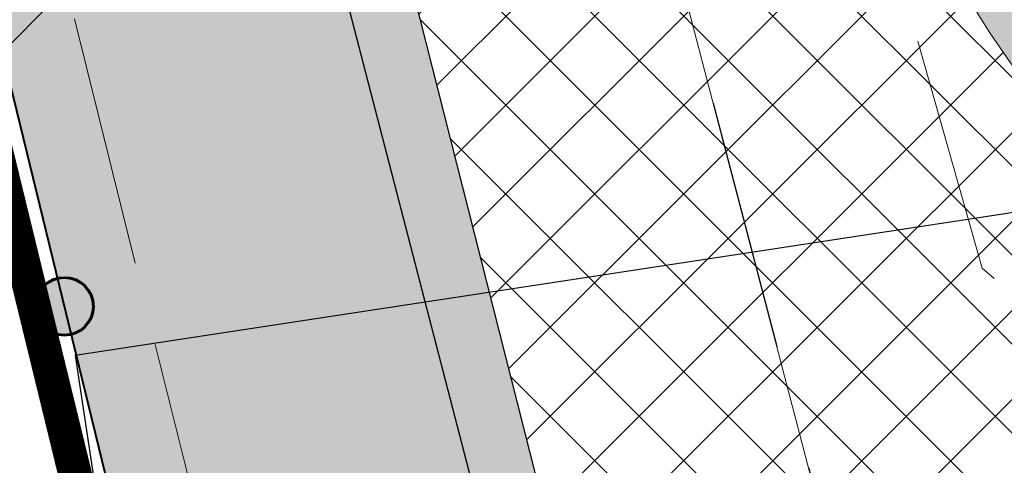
# Model space of a CAD drawing. Header units: metres. Extents: x 7403618 to 7449367, y 5479833 to 5516047.
# Tile 9 of 72: x 7448971.6 to 7448977.46, y 5479891.74 to 5479894.39. Entities that reach past the tile are written whole.
import ezdxf

# ---------------------------------------------------------------- set-up
doc = ezdxf.new("R2010")
doc.units = ezdxf.units.M
doc.header["$MEASUREMENT"] = 0
for name, pattern in [('0.5_0.5', [1, 0.5, -0.5]), ('1_OTKJ', [2, 1.5, -0.5]), ('414-500', [1, 0.5, -0.5]), ('DASHDOT', [1, 0.5, -0.25, 0, -0.25]), ('GUK', [2, 1.5, -0.5]), ('KTJZ01-500', [2, 1.5, -0.5])]:
    doc.linetypes.add(name, pattern=pattern)
doc.layers.get('0').update_dxf_attribs({"linetype": 'CONTINUOUS', "lineweight": 9})
for name, color, linetype, lineweight in [('0_kraw_wysoki', 152, 'CONTINUOUS', 30), ('_MPZP_linie rozgraniczajace', 7, 'CONTINUOUS', 0), ('E_Dzialki', 114, 'CONTINUOUS', 35), ('E_Kontury', 3, 'GUK', 18), ('kilometraż', 251, 'CONTINUOUS', 9), ('KTJZ01', 7, 'CONTINUOUS', 15), ('KTKR01', 7, 'CONTINUOUS', 15), ('KTOK05_01', 7, 'CONTINUOUS', 15), ('mdcp', 253, 'CONTINUOUS', 5), ('OSIE', 30, 'DASHDOT', 30), ('OTK_L_0', 7, '1_OTKJ', 18), ('SUKR_T_0', 34, 'CONTINUOUS', 18), ('wodociag_proj', 150, 'CONTINUOUS', 25), ('Wymiary', 5, 'CONTINUOUS', 13)]:
    doc.layers.add(name, color=color, linetype=linetype, lineweight=lineweight)
doc.layers.add('Zakres', color=7, linetype='414-500', true_color=0x3a9db6)
pattern_1 = [(45, (0, 0), (-0.2651650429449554, 0.2651650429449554), []), (135, (0, 0), (-0.2651650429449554, -0.2651650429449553), [])]

# ---------------------------------------------------------------- blocks, each defined once
blk = doc.blocks.new('mpzp_Borek')
at = {"layer": '_MPZP_linie rozgraniczajace', "color": 212, "linetype": 'Continuous', "lineweight": 30, "flags": 128}
blk.add_lwpolyline([(-6.394068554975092, 36.36666565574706), (-0.7159204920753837, 24.66261445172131), (-6.174270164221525, 16.68461692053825), (-20.26478518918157, 10.24084968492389), (-45.51567588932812, -7.137596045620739), (-70.87889941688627, -22.8772011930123), (-106.3142878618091, -36.02770042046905), (-142.7278017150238, -46.15974824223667), (-164.888052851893, -49.54043373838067), (-163.3077250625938, -59.89941588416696), (-140.5718155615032, -56.43091008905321), (-104.6775495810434, -45.98101945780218), (-65.69864661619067, -30.25132336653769), (-46.91640406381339, -20.17910148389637), (-18.39806026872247, -0.6023229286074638), (-4.775184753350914, 7.356496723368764), (3.565664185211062, 8.09292726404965)], dxfattribs=at)
blk = doc.blocks.new('MDCP_borek')
at = {"layer": 'KTOK05_01', "linetype": 'Continuous', "lineweight": 40, "true_color": 0x939598}
h = blk.add_hatch(color=252, dxfattribs=at)
edge = h.paths.add_edge_path()
edge.add_arc((40.44431246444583, -91.139893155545), 0.17, 0, 360)
h = blk.add_hatch(color=252, dxfattribs=at)
edge = h.paths.add_edge_path()
edge.add_arc((40.44431246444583, -91.139893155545), 0.17, 0, 360)
at = {"layer": 'E_Dzialki', "lineweight": 35}
blk.add_line((38.91273959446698, -85.4131330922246), (44.69273959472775, -109.4631330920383), dxfattribs=at)
blk.add_line((38.91273959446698, -85.4131330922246), (44.69273959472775, -109.4631330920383), dxfattribs=at)
at = {"layer": 'E_Kontury', "lineweight": 13}
blk.add_line((44.69273959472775, -109.4631330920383), (38.91273959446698, -85.4131330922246), dxfattribs=at)
blk.add_line((44.69273959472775, -109.4631330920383), (38.91273959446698, -85.4131330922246), dxfattribs=at)
at = {"layer": 'KTJZ01', "color": 252, "linetype": 'KTJZ01-500', "lineweight": 13, "true_color": 0x939598, "flags": 128}
blk.add_lwpolyline([(39.62273959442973, -60.19313309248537), (40.36273959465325, -66.12313309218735), (41.66273959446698, -74.25313309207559), (43.94273959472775, -83.95313309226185), (45.91273959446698, -90.9131330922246), (46.97273959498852, -91.80313309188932), (50.36273959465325, -93.70313309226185), (54.42273959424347, -93.29313309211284), (62.45273959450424, -91.12313309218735), (68.39273959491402, -89.68313309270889), (75.072739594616, -87.96313309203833), (85.85273959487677, -85.12313309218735), (92.52273959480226, -83.30313309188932), (95.38273959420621, -82.47313309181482), (101.572739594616, -80.4931330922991), (108.092739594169, -78.25313309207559), (116.3727395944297, -75.22313309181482), (124.5127395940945, -71.63313309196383), (131.7427395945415, -68.64313309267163), (141.592739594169, -64.19313309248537), (144.0227395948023, -62.90313309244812), (147.1827395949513, -61.28313309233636), (151.2627395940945, -59.06313309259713), (156.7927395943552, -55.92313309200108), (162.092739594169, -52.78313309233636), (168.2427395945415, -48.77313309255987), (176.892739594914, -42.83313309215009), (185.5427395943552, -36.80313309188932), (192.9327395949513, -31.89313309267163), (197.4527395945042, -29.22313309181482), (201.1927395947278, -26.98313309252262)], dxfattribs=at)
blk.add_lwpolyline([(39.62273959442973, -60.19313309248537), (40.36273959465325, -66.12313309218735), (41.66273959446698, -74.25313309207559), (43.94273959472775, -83.95313309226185), (45.91273959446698, -90.9131330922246), (46.97273959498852, -91.80313309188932), (50.36273959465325, -93.70313309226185), (54.42273959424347, -93.29313309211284), (62.45273959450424, -91.12313309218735), (68.39273959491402, -89.68313309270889), (75.072739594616, -87.96313309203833), (85.85273959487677, -85.12313309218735), (92.52273959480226, -83.30313309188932), (95.38273959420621, -82.47313309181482), (101.572739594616, -80.4931330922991), (108.092739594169, -78.25313309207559), (116.3727395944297, -75.22313309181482), (124.5127395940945, -71.63313309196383), (131.7427395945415, -68.64313309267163), (141.592739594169, -64.19313309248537), (144.0227395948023, -62.90313309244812), (147.1827395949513, -61.28313309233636), (151.2627395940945, -59.06313309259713), (156.7927395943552, -55.92313309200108), (162.092739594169, -52.78313309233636), (168.2427395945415, -48.77313309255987), (176.892739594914, -42.83313309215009), (185.5427395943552, -36.80313309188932), (192.9327395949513, -31.89313309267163), (197.4527395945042, -29.22313309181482), (201.1927395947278, -26.98313309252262)], dxfattribs=at)
at = {"layer": 'KTKR01', "color": 252, "linetype": 'Continuous', "lineweight": 30, "true_color": 0x939598, "flags": 128}
blk.add_lwpolyline([(85.072739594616, -88.86313309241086), (75.76273959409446, -91.20313309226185), (62.68273959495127, -94.62313309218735), (58.96273959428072, -95.53313309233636), (57.49273959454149, -96.05313309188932), (56.51273959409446, -96.76313309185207), (55.28273959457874, -98.09313309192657), (53.95273959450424, -99.68313309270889), (52.74273959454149, -101.4831330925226), (51.88273959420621, -103.4631330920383), (51.22273959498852, -106.0931330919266), (50.77273959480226, -109.0831330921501), (51.95273959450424, -113.8931330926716), (48.6527395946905, -114.7531330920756), (44.54273959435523, -98.63313309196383), (40.47273959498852, -82.92313309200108), (39.46273959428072, -78.95313309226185), (38.53273959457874, -75.17313309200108)], dxfattribs=at)
blk.add_lwpolyline([(85.072739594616, -88.86313309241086), (75.76273959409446, -91.20313309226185), (62.68273959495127, -94.62313309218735), (58.96273959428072, -95.53313309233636), (57.49273959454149, -96.05313309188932), (56.51273959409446, -96.76313309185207), (55.28273959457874, -98.09313309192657), (53.95273959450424, -99.68313309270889), (52.74273959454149, -101.4831330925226), (51.88273959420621, -103.4631330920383), (51.22273959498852, -106.0931330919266), (50.77273959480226, -109.0831330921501), (51.95273959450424, -113.8931330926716), (48.6527395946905, -114.7531330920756), (44.54273959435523, -98.63313309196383), (40.47273959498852, -82.92313309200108), (39.46273959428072, -78.95313309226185), (38.53273959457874, -75.17313309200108)], dxfattribs=at)
at = {"layer": 'KTOK05_01', "color": 252, "linetype": 'Continuous', "lineweight": 40, "true_color": 0x939598, "flags": 128}
blk.add_lwpolyline([(41.33273959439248, -94.78313309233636), (40.04273959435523, -89.4931330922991), (39.02273959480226, -85.35313309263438)], dxfattribs=at)
blk.add_lwpolyline([(41.33273959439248, -94.78313309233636), (40.04273959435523, -89.4931330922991), (39.02273959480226, -85.35313309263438)], dxfattribs=at)
at = {"layer": 'KTOK05_01', "color": 252, "linetype": 'Continuous', "lineweight": 40, "true_color": 0x939598}
for radius in [0.175, 0.175, 0.17, 0.17]:
    blk.add_circle((40.44431246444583, -91.139893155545), radius, dxfattribs=at)
at = {"layer": 'OTK_L_0', "color": 252, "linetype": '1_OTKJ', "lineweight": 13, "true_color": 0x939598}
blk.add_lwpolyline([(38.97273959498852, -82.52313309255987), (39.54273959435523, -85.54313309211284), (43.44273959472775, -101.2731330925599)], dxfattribs=at)
blk.add_lwpolyline([(38.97273959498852, -82.52313309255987), (39.54273959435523, -85.54313309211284), (43.44273959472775, -101.2731330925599)], dxfattribs=at)
at = {"layer": 'SUKR_T_0', "linetype": 'Continuous', "lineweight": 13}
blk.add_line((42.66273968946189, -86.99313305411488), (39.26273959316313, -90.45313309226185), dxfattribs=at)
blk.add_line((42.66273968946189, -86.99313305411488), (39.26273959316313, -90.45313309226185), dxfattribs=at)
blk.add_blockref('mpzp_Borek', (205.3968539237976, -41.89200113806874))
blk.add_blockref('mpzp_Borek', (205.3968539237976, -41.89200113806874))
blk = doc.blocks.new('Dzialki_Borek')
at = {"layer": 'E_Dzialki', "lineweight": 35}
blk.add_line((-11.35895795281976, -39.07879597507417), (-5.578957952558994, -63.12879597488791), dxfattribs=at)
blk = doc.blocks.new('pas_drogowy')
at = {"layer": 'E_Dzialki', "color": 242, "linetype": '0.5_0.5', "lineweight": 50, "ltscale": 3, "true_color": 0xcd2027}
blk.add_lwpolyline([(14.73000000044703, -83.61000000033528), (10.41000000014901, -83.26999999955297), (15.73000000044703, -81.87999999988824), (12.07000000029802, -64.67999999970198), (6.100000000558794, -66.18999999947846), (4.520000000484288, -59.92999999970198), (-1.259999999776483, -35.87999999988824), (-7.129999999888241, -13.17999999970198), (-8.78000000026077, -13.43999999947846), (-9.209999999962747, -11.91999999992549), (-13.80999999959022, 4.589999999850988), (-9.209999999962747, -11.91999999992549), (-8.78000000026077, -13.43999999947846), (-7.129999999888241, -13.17999999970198), (-1.259999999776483, -35.87999999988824), (4.520000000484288, -59.92999999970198), (6.100000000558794, -66.18999999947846)], dxfattribs=at)

msp = doc.modelspace()

# ---------------------------------------------------------------- hatches: boundary and pattern name
at = {"true_color": 0xf26722, "transparency": 33554597}
h = msp.add_hatch(dxfattribs=at)
h.set_pattern_fill('ANSI37', color=30, scale=3)
h.set_pattern_definition(pattern_1)
edge = h.paths.add_edge_path()
edge.add_arc((7448963.940824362, 5480132.365343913), 242.5000375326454, 304.1261980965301, 304.5532540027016)
edge.add_line((7449101.480051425, 5479932.642462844), (7449105.952373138, 5479935.722328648))
edge.add_line((7449105.952373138, 5479935.722328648), (7449113.157132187, 5479940.683768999))
edge.add_line((7449113.157132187, 5479940.683768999), (7449113.287449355, 5479940.773631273))
edge.add_arc((7449185.601831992, 5479835.764782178), 127.4999149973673, 114.49688176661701, 124.55325567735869, ccw=False)
edge.add_arc((7449136.46357333, 5479943.596417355), 9.000000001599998, 11.986846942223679, 114.47580315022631, ccw=False)
edge.add_arc((7449048.761343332, 5479928.374101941), 98.00778045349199, 10.04311602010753, 21.91673949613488)
edge.add_line((7449139.68583123, 5479964.956372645), (7449139.261919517, 5479965.675018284))
edge.add_arc((7449132.331157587, 5479964.692908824), 6.999999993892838, -34.024955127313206, 8.06528452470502, ccw=False)
edge.add_arc((7449132.331157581, 5479964.692908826), 7.000000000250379, 292.5956827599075, 325.97504488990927, ccw=False)
edge.add_line((7449135.020737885, 5479958.230234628), (7449134.691964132, 5479958.093900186))
edge.add_arc((7449185.601877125, 5479835.764710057), 132.4999999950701, 112.5956828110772, 124.5532540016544)
edge.add_line((7449110.451589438, 5479944.891628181), (7449098.64419138, 5479936.760459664))
edge.add_arc((7448963.940845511, 5480132.365312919), 237.5000000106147, 302.90328795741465, 304.5532540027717, ccw=False)
edge.add_line((7449092.95622043, 5479932.96299839), (7449087.576032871, 5479929.566326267))
edge.add_line((7449087.576032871, 5479929.566326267), (7449087.407217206, 5479929.446884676))
edge.add_arc((7449019.272443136, 5480045.857529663), 134.884341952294, 299.91552251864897, 300.340300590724, ccw=False)
edge.add_line((7449086.542310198, 5479928.944952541), (7449085.730183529, 5479928.469243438))
edge.add_line((7449085.730183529, 5479928.469243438), (7449084.870686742, 5479927.95830838))
edge.add_arc((7448963.940845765, 5480132.365312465), 237.4999994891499, 298.3133183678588, 300.60911080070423, ccw=False)
edge.add_arc((7448968.112777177, 5480124.354762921), 228.4690927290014, 296.67637348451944, 298.3450460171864, ccw=False)
edge.add_arc((7448963.940847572, 5480132.365308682), 237.4999952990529, 294.4781839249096, 296.70810114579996, ccw=False)
edge.add_line((7449062.348194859, 5479916.212025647), (7449062.343222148, 5479916.213892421))
edge.add_arc((7448969.571637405, 5480119.182714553), 223.1656552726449, 292.65404222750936, 294.5638643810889, ccw=False)
edge.add_line((7449055.527446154, 5479913.234884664), (7449054.431496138, 5479912.780039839))
edge.add_arc((7449067.390322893, 5479878.716682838), 36.44507485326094, 110.8284690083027, 113.5457394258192)
edge.add_line((7449052.831206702, 5479912.127393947), (7449052.831217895, 5479912.1273673))
edge.add_line((7449052.831217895, 5479912.1273673), (7449051.895513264, 5479911.7520168))
edge.add_line((7449051.895513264, 5479911.7520168), (7449050.962452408, 5479911.382304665))
edge.add_arc((7448963.940845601, 5480132.365312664), 237.4999997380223, 284.7156754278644, 291.4941831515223, ccw=False)
edge.add_arc((7448717.710011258, 5481097.568519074), 1233.61110819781, 284.06401995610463, 284.38919123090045, ccw=False)
edge.add_line((7449017.484804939, 5479900.935141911), (7448999.675287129, 5479896.454292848))
edge.add_line((7448999.675287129, 5479896.454292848), (7448992.95259713, 5479894.762873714))
edge.add_line((7448992.95259713, 5479894.762873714), (7448988.651001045, 5479893.680598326))
edge.add_line((7448988.651001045, 5479893.680598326), (7448982.780817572, 5479892.203668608))
edge.add_arc((7448981.56084552, 5479897.052551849), 5.000000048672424, 274.01016099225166, 284.1224141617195, ccw=False)
edge.add_arc((7448981.560845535, 5479897.052551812), 5.000000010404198, 195.6051275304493, 274.01016085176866, ccw=False)
edge.add_line((7448976.745153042, 5479895.707521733), (7448973.835431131, 5479894.970989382))
edge.add_line((7448973.835431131, 5479894.970989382), (7448974.778599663, 5479891.244940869))
edge.add_line((7448974.778599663, 5479891.244940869), (7448976.619016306, 5479883.974255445))
edge.add_line((7448976.619016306, 5479883.974255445), (7448977.517036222, 5479880.426569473))
edge.add_line((7448977.517036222, 5479880.426569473), (7448980.887190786, 5479880.346057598))
edge.add_arc((7448988.887182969, 5479880.334872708), 8.000000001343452, 104.1224141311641, 179.9198940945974, ccw=False)
edge.add_line((7448986.935227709, 5479888.093085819), (7448989.319759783, 5479888.693030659))
edge.add_line((7448989.319759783, 5479888.693030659), (7448996.108326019, 5479890.400913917))
edge.add_line((7448996.108326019, 5479890.400913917), (7449012.290843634, 5479894.472522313))
edge.add_line((7449012.290843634, 5479894.472522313), (7449023.109489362, 5479897.194478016))
edge.add_arc((7448963.940845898, 5480132.365311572), 242.4999986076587, 284.1224141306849, 287.038632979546)
edge.add_arc((7448963.940846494, 5480132.365309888), 242.4999968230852, 287.0386329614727, 288.4359613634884)
edge.add_arc((7448963.940845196, 5480132.365313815), 242.5000009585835, 288.4359613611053, 291.6027973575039)
edge.add_arc((7448963.940845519, 5480132.36531293), 242.5000000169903, 291.6027973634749, 294.2007081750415)
edge.add_arc((7448963.940844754, 5480132.36531454), 242.5000017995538, 294.2007081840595, 295.6425719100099)
edge.add_arc((7448963.9408455, 5480132.365312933), 242.5000000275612, 295.6425719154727, 296.2927156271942)
edge.add_arc((7448963.940847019, 5480132.365310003), 242.499996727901, 296.2927156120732, 298.1016353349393)
edge.add_arc((7448963.940845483, 5480132.365312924), 242.5000000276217, 298.1016353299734, 299.9233017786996)
edge.add_arc((7448963.940846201, 5480132.365311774), 242.4999986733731, 299.9233017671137, 301.4372489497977)
edge.add_arc((7448963.94084553, 5480132.365312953), 242.5000000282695, 301.4372489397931, 304.1261980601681)
at = {"true_color": 0x636466, "transparency": 33554597}
h = msp.add_hatch(color=251, dxfattribs=at)
h.dxf.hatch_style = 1
edge = h.paths.add_edge_path()
edge.add_line((7449138.132715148, 5479960.776031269), (7449136.060730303, 5479962.17491611))
edge.add_arc((7449132.331157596, 5479964.692908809), 4.499999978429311, 289.6847573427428, 325.97504496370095, ccw=False)
edge.add_line((7449133.846959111, 5479960.455887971), (7449134.691964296, 5479958.093900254))
edge.add_line((7449134.691964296, 5479958.093900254), (7449135.020737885, 5479958.230234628))
edge.add_arc((7449132.331157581, 5479964.692908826), 7.000000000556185, 292.5956827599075, 325.9750448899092)
edge = h.paths.add_edge_path()
edge.add_arc((7448968.985379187, 5479897.837395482), 3.999999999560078, 14.18136866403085, 70.81435755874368)
edge.add_line((7448970.29989914, 5479901.615230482), (7448971.801431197, 5479895.673110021))
edge.add_line((7448971.801431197, 5479895.673110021), (7448971.450757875, 5479894.367361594))
edge.add_line((7448971.450757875, 5479894.367361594), (7448973.835431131, 5479894.970989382))
edge.add_line((7448973.835431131, 5479894.970989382), (7448972.863479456, 5479898.817364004))
h.paths.add_polyline_path([(7448973.330527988, 5479888.815313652), (7448974.778599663, 5479891.244940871), (7448973.835431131, 5479894.970989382), (7448971.450757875, 5479894.367361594), (7448971.86157287, 5479892.683239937), (7448972.75, 5479889.04), (7448972.840162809, 5479888.691188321)])
edge = h.paths.add_edge_path()
edge.add_arc((7448975.907807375, 5479874.55843993), 2.999999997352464, 297.7196980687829, 374.2048168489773)
edge.add_line((7448978.816081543, 5479875.294606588), (7448977.953676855, 5479878.701592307))
edge.add_line((7448977.953676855, 5479878.701592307), (7448976.619016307, 5479883.974255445))
edge.add_line((7448976.619016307, 5479883.974255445), (7448974.18938909, 5479885.422327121))
edge.add_line((7448974.18938909, 5479885.422327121), (7448973.716084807, 5479885.302520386))
edge.add_line((7448973.716084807, 5479885.302520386), (7448973.74, 5479885.21))
edge.add_line((7448973.74, 5479885.21), (7448974.928909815, 5479879.852251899))
edge.add_line((7448974.928909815, 5479879.852251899), (7448976.11, 5479874.55))
edge.add_line((7448976.11, 5479874.55), (7448976.54, 5479874.63))
edge.add_line((7448976.54, 5479874.63), (7448977.30324652, 5479871.902738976))
edge = h.paths.add_edge_path()
edge.add_arc((7448963.940845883, 5480132.365312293), 242.4999992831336, 298.1007414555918, 299.9233017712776)
edge.add_line((7449084.909608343, 5479922.192031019), (7449086.834023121, 5479921.688886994))
edge.add_line((7449086.834023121, 5479921.688886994), (7449087.153130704, 5479921.137684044))
edge.add_arc((7391380.449488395, 5591206.83450353), 125357.7678560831, 297.40559555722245, 297.4087963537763, ccw=False)
edge.add_arc((7449127.238906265, 5479824.653508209), 104.1224578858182, 116.4038525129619, 118.3765847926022)
edge.add_line((7449077.753179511, 5479916.264910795), (7449077.570625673, 5479916.632774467))
edge.add_line((7449077.570625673, 5479916.632774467), (7449078.163994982, 5479918.451026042))
edge = h.paths.add_edge_path()
edge.add_arc((7448963.940846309, 5480132.365311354), 242.499998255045, 295.6425719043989, 296.2927156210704)
edge.add_line((7449071.35796925, 5479914.953695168), (7449073.118197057, 5479914.356943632))
edge.add_line((7449073.118197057, 5479914.356943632), (7449073.296008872, 5479913.998635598))
edge.add_arc((7448937.399040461, 5480186.93809999), 304.8998806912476, 296.2060261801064, 296.46878225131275, ccw=False)
edge.add_line((7449072.04289516, 5479913.378290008), (7449068.407007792, 5479911.676434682))
edge.add_line((7449068.407007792, 5479911.676434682), (7449068.253296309, 5479912.00426224))
edge.add_line((7449068.253296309, 5479912.00426224), (7449068.884104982, 5479913.748839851))
edge = h.paths.add_edge_path()
edge.add_arc((7448963.940844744, 5480132.365314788), 242.50000203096, 291.6027973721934, 294.2007081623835)
edge.add_line((7449063.349915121, 5479911.17741342), (7449065.070070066, 5479910.555435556))
edge.add_line((7449065.070070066, 5479910.555435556), (7449065.240499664, 5479910.191952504))
edge.add_line((7449065.240499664, 5479910.191952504), (7449064.209648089, 5479909.703975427))
edge.add_line((7449064.209648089, 5479909.703975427), (7449058.8, 5479907.54))
edge.add_line((7449058.8, 5479907.54), (7449057.19, 5479906.89))
edge.add_line((7449057.19, 5479906.89), (7449052.87, 5479905.12))
edge.add_line((7449052.87, 5479905.12), (7449052.467491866, 5479904.952942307))
edge.add_line((7449052.467491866, 5479904.952942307), (7449052.428435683, 5479905.050788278))
edge.add_line((7449052.428435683, 5479905.050788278), (7449053.222057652, 5479906.898873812))
edge = h.paths.add_edge_path()
edge.add_arc((7448963.94091769, 5480132.365115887), 242.4997901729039, 290.0389534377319, 290.200748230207)
edge.add_line((7449047.67863053, 5479904.781848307), (7449049.642199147, 5479903.938634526))
edge.add_line((7449049.642199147, 5479903.938634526), (7449049.696408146, 5479903.802826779))
edge.add_line((7449049.696408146, 5479903.802826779), (7449049.28, 5479903.63))
edge.add_line((7449049.28, 5479903.63), (7449046.390000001, 5479902.41))
edge.add_line((7449046.390000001, 5479902.41), (7449046.197615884, 5479902.341885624))
edge.add_line((7449046.197615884, 5479902.341885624), (7449046.116157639, 5479902.558870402))
edge.add_line((7449046.116157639, 5479902.558870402), (7449047.035636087, 5479904.546293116))
edge = h.paths.add_edge_path()
edge.add_line((7449108.968512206, 5479937.799393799), (7449105.952373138, 5479935.722328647))
edge.add_line((7449105.952373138, 5479935.722328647), (7449105.391639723, 5479933.067373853))
edge.add_line((7449105.391639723, 5479933.067373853), (7449105.656061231, 5479932.667549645))
edge.add_arc((7448937.398989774, 5480186.93820355), 304.8999959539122, 303.4935747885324, 304.5532540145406)
edge.add_line((7449110.32972502, 5479935.822755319), (7449111.544648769, 5479936.659412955))
edge.add_line((7449111.544648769, 5479936.659412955), (7449117.01, 5479940.46))
edge.add_line((7449117.01, 5479940.46), (7449117.706891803, 5479940.934479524))
edge.add_line((7449117.706891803, 5479940.934479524), (7449120.810000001, 5479943.04))
edge.add_line((7449120.810000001, 5479943.04), (7449121.02852952, 5479942.992559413))
edge.add_arc((7449185.548498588, 5479835.866047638), 125.0556513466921, 114.49548646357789, 121.05964143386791, ccw=False)
edge.add_arc((7449136.383070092, 5479943.256511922), 6.949224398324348, 75.44977175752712, 112.732113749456, ccw=False)
edge.add_line((7449138.128914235, 5479949.982859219), (7449141.725781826, 5479950.377455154))
edge.add_line((7449141.725781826, 5479950.377455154), (7449141.663851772, 5479950.941967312))
edge.add_arc((7449136.463573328, 5479943.596417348), 9.000000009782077, 54.70343351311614, 89.30730776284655)
edge.add_arc((7449136.463554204, 5479943.596508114), 8.999909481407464, 89.30717903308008, 114.4984783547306)
edge.add_arc((7449185.601877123, 5479835.764710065), 127.4999999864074, 114.498478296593, 124.5532540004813)
edge.add_line((7449113.287449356, 5479940.773631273), (7449108.968512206, 5479937.799393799))
h.paths.add_polyline_path([(7449014.762569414, 5479892.69178986), (7449014.641086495, 5479893.13619867), (7449012.290843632, 5479894.472522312), (7448996.108326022, 5479890.400913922), (7448994.656761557, 5479887.973371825), (7448994.737253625, 5479887.653449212)])
edge = h.paths.add_edge_path()
edge.add_line((7448987.503734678, 5479885.833506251), (7448991.827923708, 5479886.92146599))
edge.add_line((7448991.827923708, 5479886.92146599), (7448991.747431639, 5479887.241388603))
edge.add_line((7448991.747431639, 5479887.241388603), (7448989.319759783, 5479888.693030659))
edge.add_line((7448989.319759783, 5479888.693030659), (7448986.935227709, 5479888.093085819))
edge.add_arc((7448988.887182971, 5479880.334872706), 8.000000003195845, 104.1224141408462, 179.9198940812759)
edge.add_line((7448980.887190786, 5479880.346057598), (7448983.187554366, 5479880.292861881))
edge.add_line((7448983.187554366, 5479880.292861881), (7448983.217410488, 5479880.385666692))
edge.add_arc((7448988.887182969, 5479880.334872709), 5.670000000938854, 104.12241413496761, 179.4867160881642, ccw=False)
edge = h.paths.add_edge_path()
edge.add_line((7449033.791762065, 5479898.193080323), (7449033.903092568, 5479897.850459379))
edge.add_line((7449033.903092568, 5479897.850459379), (7449036.795165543, 5479898.818373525))
edge.add_line((7449036.795165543, 5479898.818373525), (7449036.8, 5479898.810000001))
edge.add_line((7449036.8, 5479898.810000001), (7449041.600000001, 5479900.72))
edge.add_line((7449041.600000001, 5479900.72), (7449042.689999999, 5479901.1))
edge.add_line((7449042.689999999, 5479901.1), (7449042.897717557, 5479901.173543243))
edge.add_line((7449042.897717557, 5479901.173543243), (7449042.841256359, 5479901.323942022))
edge.add_line((7449042.841256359, 5479901.323942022), (7449040.630144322, 5479902.310968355))
edge.add_arc((7448963.94084489, 5480132.365314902), 242.5000020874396, 287.03863297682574, 288.43596134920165, ccw=False)
edge.add_line((7449034.997334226, 5479900.509268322), (7449033.791762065, 5479898.193080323))
edge = h.paths.add_edge_path()
edge.add_line((7449099.032881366, 5479928.122722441), (7449102.796331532, 5479930.631317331))
edge.add_line((7449102.796331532, 5479930.631317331), (7449102.475151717, 5479931.132399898))
edge.add_line((7449102.475151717, 5479931.132399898), (7449099.987603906, 5479931.622867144))
edge.add_arc((7448963.940844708, 5480132.365314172), 242.5000014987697, 301.4372489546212, 304.12619805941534, ccw=False)
edge.add_line((7449090.420219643, 5479925.461427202), (7449089.863146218, 5479923.442295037))
edge.add_line((7449089.863146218, 5479923.442295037), (7449090.179214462, 5479922.895297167))
edge.add_arc((7449082.78771715, 5479949.107365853), 27.23429414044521, 285.7478321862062, 285.7481361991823)
edge.add_line((7449090.179353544, 5479922.895336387), (7449092.670140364, 5479924.153305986))
edge.add_line((7449092.670140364, 5479924.153305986), (7449099.032881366, 5479928.122722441))
at = {"true_color": 0x991b1e, "transparency": 33554597}
h = msp.add_hatch(dxfattribs=at)
h.set_pattern_fill('GRAVEL', color=244)
h.set_pattern_definition([(228.012787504, (0.72, 1), (-8.000000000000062, -9.000000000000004), [0.134536, -13.3190880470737]), (184.969740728, (0.63, 0.9), (11.99999999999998, 1.000000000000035), [0.230868, -22.85592476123]), (132.510447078, (0.4, 0.88), (10.00000000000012, -10.99999999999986), [0.162788, -16.1160325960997]), (267.273689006, (0.01, 0.63), (1.000000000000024, 20.00000000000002), [0.210238, -20.813558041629]), (292.833654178, (0, 0.42), (-4.999999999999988, 12.00000000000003), [0.206155, -20.4093731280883]), (357.273689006, (0.08, 0.23), (-20.00000000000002, 1.000000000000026), [0.210238, -20.813558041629]), (37.6942404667, (0.29, 0.22), (-13, -9.999999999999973), [0.278029, -27.524848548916]), (72.2553283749, (0.51, 0.39), (7.000000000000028, 22), [0.2624879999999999, -25.98632149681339]), (121.429565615, (0.59, 0.64), (-8.00000000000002, 12.99999999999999), [0.21095, -20.884073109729]), (175.236358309, (0.48, 0.82), (10.99999999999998, -1.000000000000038), [0.240832, -11.8007625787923]), (222.397437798, (0.24, 0.84), (-11.99999999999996, -10.99999999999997), [0.311448, -30.8333750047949]), (138.814074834, (1, 0.62), (-7.000000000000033, 6), [0.106301, -10.5238448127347]), (171.46923439, (0.92, 0.69), (13, -1.999999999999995), [0.202237, -20.021511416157]), (225, (0.72, 0.72), (-1.110223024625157e-16, -0.9999999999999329), [0.141421, -1.2727925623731]), (203.198590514, (0.65, 0.84), (4.999999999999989, 1.999999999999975), [0.076158, -7.5396151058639]), (291.801409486, (0.58, 0.81), (-0.9999999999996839, 3.000000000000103), [0.107703, -5.2774618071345]), (30.96375653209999, (0.62, 0.71), (3.000000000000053, 1.99999999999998), [0.174929, -5.656022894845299]), (161.565051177, (0.77, 0.8), (2.000000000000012, -0.9999999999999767), [0.126491, -3.035786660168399]), (16.389540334, (0, 0.81), (9.999999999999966, 3.000000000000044), [0.1772, -17.5428451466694]), (70.3461759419, (0.17, 0.86), (-4.00000000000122, -11.0000000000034), [0.148661, -14.717407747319]), (293.198590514, (0.77, 1), (-1.99999999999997, 4.999999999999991), [0.152315, -7.4634581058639]), (343.610459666, (0.83, 0.86), (-9.999999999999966, 3.000000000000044), [0.1772, -17.54284514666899]), (339.44395478, (0, 0.19), (-5.000000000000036, 2.000000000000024), [0.17088, -8.373123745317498]), (294.775140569, (0.16, 0.13), (-5.000000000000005, 11), [0.143178, -14.174643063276]), (66.8014094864, (0.78, 0), (1.999999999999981, 4.99999999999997), [0.152315, -7.4634581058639]), (17.3540246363, (0.84, 0.14), (-12.99999999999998, -3.999999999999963), [0.167631, -16.59542361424]), (69.44395478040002, (0.29, 0), (-2.000000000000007, -4.999999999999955), [0.08543999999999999, -8.458563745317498]), (101.309932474, (0.72, 0), (-0.9999999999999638, 4.000000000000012), [0.05099, -5.0480295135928]), (165.963756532, (0.71, 0.05), (2.999999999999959, -1.000000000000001), [0.206155, -3.9169506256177]), (186.009005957, (0.51, 0.1), (10.00000000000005, 0.9999999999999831), [0.19105, -18.9139231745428]), (303.690067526, (0.62, 0.62), (-0.9999999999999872, 1.999999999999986), [0.144222, -3.461329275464]), (353.157226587, (0.7, 0.5), (17.00000000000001, -2.000000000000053), [0.251794, -24.9275626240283]), (60.9453959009, (0.95, 0.47), (-3.999999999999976, -6.999999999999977), [0.102956, -10.192674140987]), (90, (1, 0.56), (-0.9999999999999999, 1), [0.06, -0.94]), (120.256437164, (0.49, 0.13), (4.000000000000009, -7.000000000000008), [0.138924, -13.7535199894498]), (48.01278750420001, (0.42, 0.25), (8, 8.999999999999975), [0.269072, -13.1845520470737]), (0, (0.6, 0.45), (1, 1), [0.26, -0.74]), (325.3048464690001, (0.86, 0.45), (10.00000000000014, -6.999999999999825), [0.158114, -15.653274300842]), (254.054604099, (0.99, 0.36), (-1.000000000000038, -4.000000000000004), [0.145602, -7.1345078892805]), (207.645975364, (0.95, 0.22), (-18.99999999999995, -10.00000000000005), [0.237065, -23.4694741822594]), (175.42607874, (0.74, 0.11), (-12.99999999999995, 1.000000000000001), [0.250799, -24.8290734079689])])
edge = h.paths.add_edge_path()
edge.add_line((7449134.691964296, 5479958.093900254), (7449134.439006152, 5479958.800977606))
edge.add_arc((7449185.601877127, 5479835.764710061), 133.2499999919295, 112.5792845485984, 124.5532539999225)
edge.add_line((7449110.026210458, 5479945.509327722), (7449098.218812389, 5479937.378159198))
edge.add_arc((7448963.94084552, 5480132.365312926), 236.7500000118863, 302.6563567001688, 304.55325399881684, ccw=False)
edge.add_line((7449091.690948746, 5479933.040267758), (7449092.95622043, 5479932.96299839))
edge.add_arc((7448963.940845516, 5480132.365312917), 237.5000000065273, 302.9032879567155, 304.5532539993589)
edge.add_line((7449098.64419137, 5479936.760459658), (7449110.451589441, 5479944.891628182))
edge.add_arc((7449185.601877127, 5479835.764710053), 132.499999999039, 112.59568273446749, 124.5532539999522, ccw=False)
edge = h.paths.add_edge_path()
edge.add_arc((7448963.940845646, 5480132.365312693), 236.7499997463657, 301.32275353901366, 301.48087624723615, ccw=False)
edge.add_line((7449087.017321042, 5479930.12104557), (7449087.407217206, 5479929.446884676))
edge.add_line((7449087.407217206, 5479929.446884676), (7449087.521494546, 5479929.527738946))
edge.add_line((7449087.521494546, 5479929.527738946), (7449087.57499766, 5479930.461477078))
edge = h.paths.add_edge_path()
edge.add_line((7449086.542310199, 5479928.944952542), (7449086.161797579, 5479929.602886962))
edge.add_arc((7448963.940845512, 5480132.365312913), 236.7500000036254, 298.1204522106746, 301.08069427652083, ccw=False)
edge.add_line((7449075.527449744, 5479923.561595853), (7449076.585398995, 5479923.278119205))
edge.add_arc((7448963.940845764, 5480132.365312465), 237.4999994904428, 298.3133179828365, 300.6091108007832)
edge.add_line((7449084.870686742, 5479927.95830838), (7449085.730183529, 5479928.469243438))
edge.add_line((7449085.730183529, 5479928.469243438), (7449086.542310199, 5479928.944952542))
edge = h.paths.add_edge_path()
edge.add_arc((7448963.940847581, 5480132.365308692), 236.7499953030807, 294.2967346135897, 296.8688429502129, ccw=False)
edge.add_line((7449061.354572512, 5479916.585035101), (7449062.348194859, 5479916.212025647))
edge.add_arc((7448963.940847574, 5480132.365308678), 237.4999952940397, 294.4781839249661, 296.7081011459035)
edge.add_line((7449070.68410644, 5479920.204698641), (7449070.939934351, 5479921.174031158))
edge = h.paths.add_edge_path()
edge.add_line((7449055.90628135, 5479914.204136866), (7449054.154296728, 5479913.477022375))
edge.add_arc((7449067.390322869, 5479878.71668284), 37.19507484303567, 110.8458095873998, 111.9899288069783)
edge.add_line((7449053.462864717, 5479913.205804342), (7449053.75334256, 5479912.514260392))
edge.add_arc((7449067.390322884, 5479878.716682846), 36.44507484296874, 110.82846899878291, 111.97357685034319, ccw=False)
edge.add_line((7449054.431496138, 5479912.780039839), (7449055.527446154, 5479913.234884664))
edge.add_line((7449055.527446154, 5479913.234884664), (7449055.90628135, 5479914.204136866))
edge = h.paths.add_edge_path()
edge.add_line((7449050.962452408, 5479911.382304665), (7449051.895513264, 5479911.7520168))
edge.add_line((7449051.895513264, 5479911.7520168), (7449052.830307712, 5479912.127002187))
edge.add_line((7449052.830307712, 5479912.127002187), (7449052.540738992, 5479912.81891377))
edge.add_arc((7448963.940845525, 5480132.365312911), 236.7499999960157, 284.52356249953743, 291.9769757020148, ccw=False)
edge.add_line((7449023.312567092, 5479903.180755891), (7449024.271205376, 5479902.655718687))
edge.add_arc((7448963.940845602, 5480132.365312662), 237.4999997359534, 284.7156754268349, 291.4941831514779)
h.paths.add_polyline_path([(7448993.473135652, 5479895.667214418), (7448987.74067276, 5479894.224935), (7448988.651001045, 5479893.680598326), (7448992.95259713, 5479894.762873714)])
edge = h.paths.add_edge_path()
edge.add_arc((7448981.560845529, 5479897.052551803), 5.000000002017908, 194.2048168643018, 274.010160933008)
edge.add_line((7448981.910512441, 5479892.064793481), (7448982.423784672, 5479892.887213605))
edge.add_arc((7448981.566794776, 5479897.056888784), 4.256832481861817, 194.2417570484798, 281.6142198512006, ccw=False)
edge.add_line((7448977.440790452, 5479896.009649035), (7448975.558685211, 5479903.445027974))
edge.add_arc((7449070.319951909, 5479927.431791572), 97.74999997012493, 183.9464698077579, 194.2048168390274, ccw=False)
edge.add_line((7448972.801738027, 5479920.704202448), (7448972.026841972, 5479931.936529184))
edge.add_line((7448972.026841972, 5479931.936529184), (7448971.465386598, 5479934.273184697))
edge.add_line((7448971.465386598, 5479934.273184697), (7448971.117100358, 5479934.226187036))
edge.add_line((7448971.117100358, 5479934.226187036), (7448972.053516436, 5479920.652584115))
edge.add_arc((7449070.319951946, 5479927.431791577), 98.50000000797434, 183.9464698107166, 194.204816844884)
edge.add_line((7448974.831616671, 5479903.260986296), (7448976.71372191, 5479895.825607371))
h.paths.add_polyline_path([(7448998.765053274, 5479896.99865328), (7448999.675287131, 5479896.454292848), (7449017.484804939, 5479900.935141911), (7449017.976070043, 5479901.832117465)])
at = {"true_color": 0xcd2027, "transparency": 33554597}
h = msp.add_hatch(dxfattribs=at)
h.set_pattern_fill('ANSI37', color=242, scale=3)
h.set_pattern_definition(pattern_1)
edge = h.paths.add_edge_path()
edge.add_arc((7448967.63972726, 5479932.318543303), 0.4999999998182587, -129.0980800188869, 0.4869068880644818, ccw=False)
edge.add_line((7448967.324402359, 5479931.930509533), (7448962.107361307, 5479936.169993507))
edge.add_line((7448962.107361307, 5479936.169993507), (7448960.081977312, 5479933.950222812))
edge.add_line((7448960.081977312, 5479933.950222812), (7448966.921501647, 5479928.392272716))
edge.add_arc((7448963.76825264, 5479924.511935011), 5.000000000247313, 5.49636421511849, 50.901920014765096, ccw=False)
edge.add_line((7448968.745264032, 5479924.990847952), (7448968.139709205, 5479932.322792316))
h.paths.add_polyline_path([(7449085.863935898, 5479937.863468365), (7449083.319260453, 5479936.179222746), (7449087.625857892, 5479931.349091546), (7449087.578700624, 5479930.526101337), (7449087.521494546, 5479929.527738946), (7449087.576032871, 5479929.566326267), (7449092.95622043, 5479932.96299839), (7449090.046513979, 5479933.140692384)])
h.paths.add_polyline_path([(7448997.249406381, 5479897.905077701), (7448996.307563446, 5479901.649673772), (7448993.392436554, 5479900.940326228), (7448994.34002895, 5479897.173283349), (7448992.95259713, 5479894.762873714), (7448999.67528713, 5479896.454292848)])
edge = h.paths.add_edge_path()
edge.add_line((7449020.615140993, 5479907.540467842), (7449017.696371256, 5479906.833126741))
edge.add_line((7449017.696371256, 5479906.833126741), (7449018.756652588, 5479903.257342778))
edge.add_line((7449018.756652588, 5479903.257342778), (7449017.484804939, 5479900.935141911))
edge.add_arc((7448717.710024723, 5481097.568465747), 1233.611053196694, 284.0640199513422, 284.3891912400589)
edge.add_line((7449024.271205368, 5479902.655718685), (7449021.63620227, 5479904.098885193))
edge.add_line((7449021.63620227, 5479904.098885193), (7449020.615140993, 5479907.540467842))
edge = h.paths.add_edge_path()
edge.add_line((7449057.779776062, 5479921.55615743), (7449054.66628427, 5479919.944588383))
edge.add_line((7449054.66628427, 5479919.944588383), (7449056.518364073, 5479915.77015431))
edge.add_line((7449056.518364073, 5479915.77015431), (7449055.527446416, 5479913.234884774))
edge.add_arc((7448963.89828941, 5480132.46280431), 237.6063616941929, 292.6831224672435, 294.4805363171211)
edge.add_line((7449062.35858776, 5479916.216757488), (7449059.712282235, 5479917.201556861))
edge.add_line((7449059.712282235, 5479917.201556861), (7449057.779776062, 5479921.55615743))
edge = h.paths.add_edge_path()
edge.add_line((7449071.350475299, 5479928.396275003), (7449068.724640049, 5479926.950945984))
edge.add_line((7449068.724640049, 5479926.950945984), (7449071.290106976, 5479922.500836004))
edge.add_line((7449071.290106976, 5479922.500836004), (7449070.684106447, 5479920.204698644))
edge.add_arc((7448951.545316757, 5480156.16603914), 264.3327550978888, 296.7895794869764, 298.23183963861)
edge.add_line((7449076.585398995, 5479923.278119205), (7449073.888183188, 5479924.000836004))
edge.add_line((7449073.888183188, 5479924.000836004), (7449071.350475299, 5479928.396275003))
edge = h.paths.add_edge_path()
edge.add_line((7448982.78081757, 5479892.203668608), (7448988.651001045, 5479893.680598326))
edge.add_line((7448988.651001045, 5479893.680598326), (7448986.223458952, 5479895.132162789))
edge.add_line((7448986.223458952, 5479895.132162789), (7448985.251988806, 5479898.984672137))
edge.add_line((7448985.251988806, 5479898.984672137), (7448982.327670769, 5479898.315249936))
edge.add_line((7448982.327670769, 5479898.315249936), (7448983.314129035, 5479894.400179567))
edge.add_line((7448983.314129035, 5479894.400179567), (7448981.91051244, 5479892.064793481))
edge.add_arc((7448981.560845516, 5479897.05255183), 5.000000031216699, 274.0101610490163, 284.1224142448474)
at = {"layer": 'Wymiary', "true_color": 0xf8991e, "transparency": 33554597}
h = msp.add_hatch(dxfattribs=at)
h.set_pattern_fill('ANSI37', color=30, scale=3)
h.set_pattern_definition(pattern_1)
edge = h.paths.add_edge_path()
edge.add_line((7448972.053516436, 5479920.652584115), (7448971.122509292, 5479934.147783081))
edge.add_line((7448971.122509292, 5479934.147783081), (7448969.627403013, 5479934.025167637))
edge.add_line((7448969.627403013, 5479934.025167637), (7448968.126962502, 5479933.822698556))
edge.add_line((7448968.126962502, 5479933.822698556), (7448968.139709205, 5479932.322792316))
edge.add_line((7448968.139709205, 5479932.322792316), (7448968.745264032, 5479924.990847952))
edge.add_arc((7448963.768252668, 5479924.511935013), 4.999999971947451, 3.946469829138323, 5.4963642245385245, ccw=False)
edge.add_line((7448968.756396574, 5479924.856057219), (7448969.060630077, 5479920.446110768))
edge.add_arc((7449070.31995193, 5479927.431791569), 101.4999999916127, 183.9464698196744, 193.1182385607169)
edge.add_arc((7449070.319980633, 5479927.431798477), 101.5000295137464, 193.1182386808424, 193.7265862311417)
edge.add_line((7448971.718881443, 5479903.346964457), (7448972.863468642, 5479898.817406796))
edge.add_line((7448972.863468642, 5479898.817406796), (7448973.835431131, 5479894.970989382))
edge.add_line((7448973.835431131, 5479894.970989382), (7448976.743705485, 5479895.707155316))
edge.add_line((7448976.743705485, 5479895.707155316), (7448974.831616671, 5479903.260986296))
edge.add_arc((7449070.319951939, 5479927.431791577), 98.5000000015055, 183.9464698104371, 194.2048168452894, ccw=False)
edge = h.paths.add_edge_path()
edge.add_arc((7448992.633860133, 5479880.831194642), 11.7566831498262, 182.3649697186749, 192.9610841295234)
edge.add_line((7448981.176706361, 5479878.194297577), (7448983.160812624, 5479870.355956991))
edge.add_line((7448983.160812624, 5479870.355956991), (7448980.411505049, 5479869.587400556))
edge.add_line((7448980.411505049, 5479869.587400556), (7448978.816081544, 5479875.294606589))
edge.add_line((7448978.816081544, 5479875.294606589), (7448977.953676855, 5479878.701592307))
edge.add_line((7448977.953676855, 5479878.701592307), (7448977.517036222, 5479880.426569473))
edge.add_line((7448977.517036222, 5479880.426569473), (7448980.887190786, 5479880.346057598))
edge = h.paths.add_edge_path()
edge.add_line((7448981.176706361, 5479878.194297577), (7448981.131785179, 5479878.37176162))
edge.add_arc((7448988.887183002, 5479880.334872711), 8.00000003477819, 179.9624641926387, 194.2048167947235, ccw=False)
edge.add_arc((7448992.633550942, 5479880.832538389), 11.75668330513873, 182.4005165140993, 192.9678039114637)

# ---------------------------------------------------------------- linework, layer by layer
for points in [[(7448971.865321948, 5479934.277805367), (7448972.801738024, 5479920.704202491, 0.04479039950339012), (7448975.558685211, 5479903.445027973), (7448977.440790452, 5479896.009649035, 0.4017360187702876), (7448982.426558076, 5479892.891657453, 0.3630086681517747)], [(7448971.117100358, 5479934.226187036), (7448972.053516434, 5479920.65258416, 0.04479039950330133), (7448974.831616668, 5479903.260986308), (7448976.71372191, 5479895.825607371, 0.3630086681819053), (7448981.910512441, 5479892.064793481, 0.3630086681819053)]]:
    msp.add_lwpolyline(points, format="xyb")
msp.add_lwpolyline([(7448972.84016281, 5479888.691188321), (7448972.75, 5479889.04), (7448971.86157287, 5479892.683239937), (7448971.450757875, 5479894.367361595)])
at = {"layer": '0_kraw_wysoki'}
msp.add_lwpolyline([(7448969.430350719, 5479901.889052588), (7448970.178232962, 5479901.655392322, -0.2607987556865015), (7448972.863479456, 5479898.817364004), (7448973.835431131, 5479894.970989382), (7448974.778599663, 5479891.244940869)], format="xyb", dxfattribs=at)
at = {"layer": 'kilometraż'}
msp.add_lwpolyline([(7448977.093871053, 5479919.048642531), (7448977.093871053, 5479919.048642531), (7448980.688855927, 5479902.669334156), (7448974.982865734, 5479896.747036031), (7448977.209359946, 5479888.223441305)], dxfattribs=at)
at = {"layer": 'OSIE', "ltscale": 3}
msp.add_lwpolyline([(7448969.627403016, 5479934.025167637), (7448970.557073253, 5479920.549347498, 0.04479039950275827), (7448973.377479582, 5479902.892902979), (7448977.20879373, 5479888.225561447)], format="xyb", dxfattribs=at)
at = {"layer": 'wodociag_proj', "linetype": '0.5_0.5', "ltscale": 5}
msp.add_circle((7448975.663640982, 5479907.872182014), 75, dxfattribs=at)
at = {"layer": 'Zakres', "ltscale": 3, "const_width": 0.2}
msp.add_lwpolyline([(7449009.743305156, 5479890.707008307), (7448990.667609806, 5479886.30713096), (7448987.684330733, 5479885.165200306), (7448985.68632284, 5479883.712664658), (7448983.58745132, 5479880.077312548), (7448984.73, 5479870.17), (7448984.38, 5479869.94), (7448983.177143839, 5479869.598324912), (7448978.348248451, 5479868.266491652), (7448976.54, 5479874.63), (7448976.113349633, 5479874.534962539), (7448973.493684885, 5479885.246224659), (7448969.577715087, 5479901.319176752), (7448968.398800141, 5479905.878183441)], dxfattribs=at)

# ---------------------------------------------------------------- block references
for name, p in [('Dzialki_Borek', (7448981.688957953, 5479937.488795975)), ('pas_drogowy', (7448971.59, 5479934.29))]:
    msp.add_blockref(name, p)
at = {"layer": 'mdcp'}
msp.add_blockref('MDCP_borek', (7448931.417260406, 5479983.823133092), dxfattribs=at)

doc.saveas('drawing.dxf')
